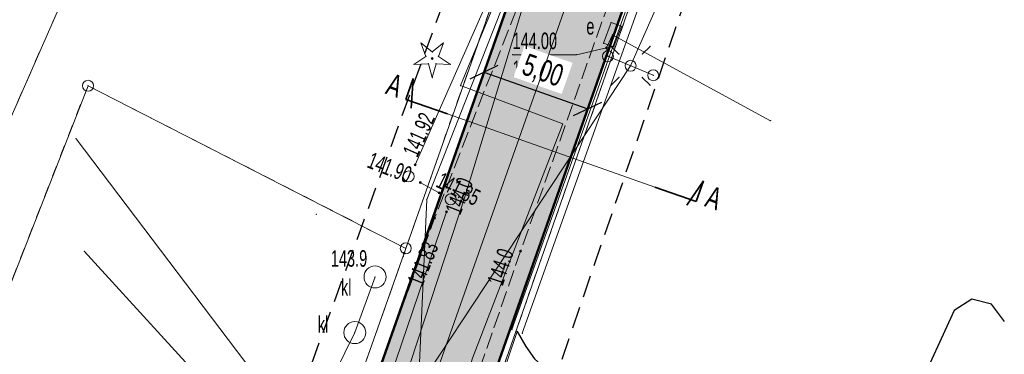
# Model space of a CAD drawing. Extents: x 6456700 to 6518119, y 5963420 to 5980059.
# Tile 147 of 256: x 6512160 to 6512205, y 5965770 to 5965785. Entities that reach past the tile are written whole.
import ezdxf
from ezdxf.enums import TextEntityAlignment as Align

# ---------------------------------------------------------------- set-up
doc = ezdxf.new("R2010")
doc.units = 0
doc.header["$MEASUREMENT"] = 0
for name, pattern in [('L_0_03', [1, 0.5, -0.5]), ('L_0_04', [1.5, 1, -0.5]), ('L_0_52', [1, 0.75, -0.25])]:
    doc.linetypes.add(name, pattern=pattern)
doc.layers.get('0').update_dxf_attribs({"color": 2, "linetype": 'CONTINUOUS', "lineweight": 5})
doc.layers.get('Defpoints').update_dxf_attribs({"linetype": 'CONTINUOUS'})
for name, color, linetype, lineweight in [('18mm Kreska ciągła', 7, 'CONTINUOUS', 18), ('18mm Wymiarowanie i opisy', 7, 'CONTINUOUS', 18), ('202_punkt_graniczny', 7, 'CONTINUOUS', 18), ('218_kontur_uzytku_gruntowego', 96, 'L_0_03', 18), ('219_dzialka_ewidencyjna', 7, 'CONTINUOUS', 18), ('35mm Ciągła', 7, 'CONTINUOUS', 35), ('50mm Kreska ciągła', 7, 'CONTINUOUS', 50), ('9mm Kreska ciągła', 252, 'CONTINUOUS', 9), ('brama', 7, 'CONTINUOUS', 18), ('drzewo_iglaste', 7, 'CONTINUOUS', 18), ('jezdnia', 7, 'CONTINUOUS', 18), ('kraweznik', 7, 'CONTINUOUS', 18), ('latarnia', 7, 'CONTINUOUS', 18), ('ogrodzenie_trwale', 7, 'CONTINUOUS', 18), ('osadnik__szambo', 7, 'CONTINUOUS', 18), ('osadnik__szambo_Atr17', 7, 'CONTINUOUS', 18), ('pikieta_naturalna', 7, 'CONTINUOUS', 18), ('pikieta_naturalna_Atr2', 7, 'CONTINUOUS', 18), ('przewod_elektroenergetyczny_niskiego_napiecia', 7, 'CONTINUOUS', 18), ('przewod_elektroenergetyczny_podziemny', 7, 'CONTINUOUS', 18), ('przewod_kanalizacyjny', 7, 'CONTINUOUS', 18), ('przewod_telekomunikacyjny_podziemny', 7, 'CONTINUOUS', 18), ('przewod_wodociagowy', 7, 'CONTINUOUS', 18), ('rzedna', 7, 'CONTINUOUS', 18), ('rzedna_Atr2', 7, 'CONTINUOUS', 18), ('rzedna_Atr3', 7, 'CONTINUOUS', 18), ('sciana_oporowa__linia_', 7, 'CONTINUOUS', 18), ('slup_przewodow_napowietrznych', 7, 'CONTINUOUS', 18), ('studnia_kanalizacyjna', 7, 'CONTINUOUS', 18), ('szafa_elektroenergetyczna_lub_kontener', 7, 'CONTINUOUS', 18), ('szafa_elektroenergetyczna_lub_kontener_Atr17', 7, 'CONTINUOUS', 18), ('Zakres', 7, 'CONTINUOUS', 18)]:
    doc.layers.add(name, color=color, linetype=linetype, lineweight=lineweight)
doc.styles.get("Standard").update_dxf_attribs({"font": 'txt', "width": 0.75})
doc.styles.add('Tekst w LOGO', font='GOTHIC.TTF', dxfattribs={"width": 0.7})
doc.styles.add('Znaczniki', font='GOTHIC.TTF', dxfattribs={"width": 0.7})
doc.dimstyles.new('1 do 500 mapa', dxfattribs={"dimscale": 0.4, "dimtxt": 2.5, "dimasz": 2.5, "dimexe": 1.25, "dimexo": 2, "dimgap": 0.825, "dimtad": 1, "dimzin": 0, "dimtxsty": 'Tekst w LOGO', "dimblk": 'OBLIQUE', "dimcen": 2.5, "dimclre": 253, "dimclrt": 256, "dimazin": 0, "dimtfac": 1, "dimtix": 1, "dimtmove": 1, "dimatfit": 3, "dimfxl": 1, "dimtfill": 1, "dimlwe": 9, "dimarcsym": 0})

# ---------------------------------------------------------------- blocks, each defined once
blk = doc.blocks.new('mdcp_nowa')
at = {"layer": 'drzewo_iglaste', "linetype": 'Continuous', "lineweight": 18, "true_color": 0x009900}
blk.add_hatch(color=94, dxfattribs=at).paths.add_polyline_path([(6494909.79, 5982234.51, 1), (6494909.79, 5982234.61, 1)])
at = {"layer": 'pikieta_naturalna', "linetype": 'Continuous', "lineweight": 18, "true_color": 0x000000}
for points in [[(6494909.9, 5982227.265, 1), (6494909.9, 5982227.355, 1)], [(6494913.81, 5982225.755, 1), (6494913.81, 5982225.845, 1)], [(6494908.52, 5982225.665, 1), (6494908.52, 5982225.755, 1)]]:
    blk.add_hatch(color=18, dxfattribs=at).paths.add_polyline_path(points)
at = {"layer": 'rzedna', "linetype": 'Continuous', "lineweight": 18, "true_color": 0x000000}
for points in [[(6494917.71, 5982234.995, 1), (6494917.71, 5982235.085, 1)], [(6494909.01, 5982229.685, 1), (6494909.01, 5982229.775, 1)], [(6494909.25, 5982228.875, 1), (6494909.25, 5982228.965, 1)], [(6494910.11, 5982228.405, 1), (6494910.11, 5982228.495, 1)], [(6494910.44, 5982227.545, 1), (6494910.44, 5982227.635, 1)]]:
    blk.add_hatch(color=18, dxfattribs=at).paths.add_polyline_path(points)
at = {"layer": '202_punkt_graniczny', "color": 7, "linetype": 'Continuous', "lineweight": 18}
for centre in [(6494894.14, 5982233.32), (6494908.59, 5982225.93)]:
    blk.add_circle(centre, 0.25, dxfattribs=at)
at = {"layer": '202_punkt_graniczny'}
for p in [(6494894.14, 5982233.32), (6494908.59, 5982225.93)]:
    blk.add_point(p, dxfattribs=at)
at = {"layer": '218_kontur_uzytku_gruntowego', "lineweight": 18, "flags": 128}
for points in [[(6494903.61, 5982261.41), (6494874.66, 5982195.55)], [(6494908.59, 5982225.93), (6494919, 5982255.48)], [(6494921.8, 5982245.61), (6494910.44, 5982213.13)], [(6494873.21, 5982179.85), (6494894.14, 5982233.32)], [(6494894.14, 5982233.32), (6494908.59, 5982225.93)], [(6494891.82, 5982178.42), (6494908.59, 5982225.93)]]:
    blk.add_lwpolyline(points, dxfattribs=at)
at = {"layer": '218_kontur_uzytku_gruntowego'}
for p in [(6494894.14, 5982233.32), (6494894.14, 5982233.32), (6494894.14, 5982233.32), (6494894.14, 5982233.32), (6494908.59, 5982225.93), (6494908.59, 5982225.93), (6494908.59, 5982225.93), (6494908.59, 5982225.93), (6494908.59, 5982225.93), (6494908.59, 5982225.93)]:
    blk.add_point(p, dxfattribs=at)
at = {"layer": '219_dzialka_ewidencyjna', "color": 3, "linetype": 'Continuous', "lineweight": 18, "flags": 128}
for points in [[(6494874.66, 5982195.55), (6494903.61, 5982261.41)], [(6494908.59, 5982225.93), (6494919, 5982255.48)], [(6494921.8, 5982245.61), (6494910.44, 5982213.13)], [(6494873.21, 5982179.85), (6494894.14, 5982233.32)], [(6494894.14, 5982233.32), (6494908.59, 5982225.93)], [(6494891.82, 5982178.42), (6494908.59, 5982225.93)]]:
    blk.add_lwpolyline(points, dxfattribs=at)
at = {"layer": '219_dzialka_ewidencyjna', "color": 3}
for p in [(6494894.14, 5982233.32), (6494894.14, 5982233.32), (6494908.59, 5982225.93), (6494908.59, 5982225.93), (6494908.59, 5982225.93)]:
    blk.add_point(p, dxfattribs=at)
at = {"layer": 'brama', "color": 7, "linetype": 'Continuous', "lineweight": 18, "flags": 128}
blk.add_lwpolyline([(6494913.65, 5982222.15), (6494911.72, 5982216.41)], dxfattribs=at)
at = {"layer": 'brama'}
blk.add_point((6494913.65, 5982222.15), dxfattribs=at)
at = {"layer": 'drzewo_iglaste', "color": 94, "linetype": 'Continuous', "lineweight": 13, "flags": 128}
for points in [[(6494909.278, 5982235.266), (6494909.79, 5982234.859)], [(6494909.507, 5982234.653), (6494909.278, 5982235.266)], [(6494909.79, 5982234.859), (6494910.302, 5982235.266)], [(6494910.302, 5982235.266), (6494910.073, 5982234.653)], [(6494908.962, 5982234.292), (6494909.507, 5982234.653)], [(6494910.073, 5982234.653), (6494910.618, 5982234.292)], [(6494909.615, 5982234.32), (6494908.962, 5982234.292)], [(6494909.79, 5982233.69), (6494909.615, 5982234.32)], [(6494909.965, 5982234.32), (6494909.79, 5982233.69)], [(6494910.618, 5982234.292), (6494909.965, 5982234.32)]]:
    blk.add_lwpolyline(points, dxfattribs=at)
at = {"layer": 'drzewo_iglaste', "color": 94, "linetype": 'Continuous', "lineweight": 18}
blk.add_circle((6494909.79, 5982234.56), 0.05, dxfattribs=at)
at = {"layer": 'drzewo_iglaste'}
for p in [(6494909.278, 5982235.266), (6494909.278, 5982235.266), (6494910.302, 5982235.266), (6494910.302, 5982235.266), (6494909.79, 5982234.859), (6494909.79, 5982234.859), (6494909.507, 5982234.653), (6494909.507, 5982234.653), (6494909.79, 5982234.56), (6494910.073, 5982234.653), (6494910.073, 5982234.653), (6494908.962, 5982234.292), (6494908.962, 5982234.292), (6494909.615, 5982234.32), (6494909.615, 5982234.32), (6494909.965, 5982234.32), (6494909.965, 5982234.32), (6494910.618, 5982234.292), (6494910.618, 5982234.292), (6494909.79, 5982233.69), (6494909.79, 5982233.69)]:
    blk.add_point(p, dxfattribs=at)
at = {"layer": 'jezdnia', "color": 7, "linetype": 'L_0_52', "lineweight": 18, "flags": 128}
blk.add_lwpolyline([(6495134.37, 5982583.3), (6495113.38, 5982574.25), (6495104.78, 5982567.21), (6495094.42, 5982556.42), (6495077.25, 5982527.64), (6495065.47, 5982509.01), (6495049.82, 5982491.48), (6495035, 5982466.78), (6495029.3, 5982456), (6495014.86, 5982429.39), (6495004.75, 5982409.18), (6494998.73, 5982397.06), (6494987.52, 5982373.63), (6494982.83, 5982364.72), (6494972.31, 5982345.03), (6494970.53, 5982342.23), (6494960.57, 5982327.01), (6494956.04, 5982320.35), (6494947.33, 5982304.72), (6494935.61, 5982281.93), (6494926.04, 5982257.99), (6494919.72, 5982242.45), (6494913.81, 5982225.8), (6494910.48, 5982216.25), (6494906.14, 5982216.99), (6494909.9, 5982227.31), (6494916.12, 5982243.16), (6494921.48, 5982258.77), (6494931.15, 5982282.69), (6494943.64, 5982306.31), (6494959.06, 5982330.89), (6494969.1, 5982347.08), (6494979.83, 5982365.44), (6494985.75, 5982378.98), (6494994.88, 5982398.03), (6495001.66, 5982410.76), (6495011.8, 5982430.8), (6495026, 5982457.23), (6495032.25, 5982468.97), (6495046.11, 5982493.71), (6495063.09, 5982514.09), (6495073.26, 5982529.52), (6495082.96, 5982547.05), (6495093.01, 5982560.56), (6495101.98, 5982569.59), (6495101.3, 5982571.6), (6495108.99, 5982577.59), (6495110.03, 5982578.44), (6495121.58, 5982583.64), (6495122.46, 5982584.02), (6495130.77, 5982587.79), (6495134.82, 5982589.62), (6495140.56, 5982589.08), (6495141.32, 5982585.54)], close=True, dxfattribs=at)
at = {"layer": 'jezdnia'}
for p in [(6494909.9, 5982227.31), (6494913.81, 5982225.8)]:
    blk.add_point(p, dxfattribs=at)
at = {"layer": 'kraweznik', "color": 7, "linetype": 'Continuous', "lineweight": 25, "flags": 128}
for points in [[(6494935.82, 5982222.61), (6494935.23, 5982223.39), (6494934.33, 5982223.62), (6494933.53, 5982223.1), (6494931.84, 5982219.43), (6494930.01, 5982215.45), (6494929.93, 5982214.47), (6494930.45, 5982213.26), (6494931.24, 5982212.52), (6494948.48, 5982204.54)], [(6494913.65, 5982222.15), (6494914.05, 5982221.47), (6494914.44, 5982220.91), (6494915.82, 5982219.67), (6494917.54, 5982218.62), (6494921.19, 5982217.01), (6494922.71, 5982216.66), (6494924.07, 5982216.5), (6494925.08, 5982216.71), (6494925.82, 5982217.32), (6494926.15, 5982218.05)]]:
    blk.add_lwpolyline(points, dxfattribs=at)
at = {"layer": 'kraweznik'}
for p in [(6494934.33, 5982223.62), (6494935.23, 5982223.39), (6494933.53, 5982223.1), (6494913.65, 5982222.15), (6494914.05, 5982221.47)]:
    blk.add_point(p, dxfattribs=at)
at = {"layer": 'latarnia', "color": 7, "linetype": 'Continuous', "lineweight": 13, "flags": 128}
for points in [[(6494918.28, 5982234.761), (6494917.927, 5982235.114)], [(6494919.341, 5982234.761), (6494919.694, 5982235.114)], [(6494918.28, 5982233.7), (6494917.927, 5982233.347)], [(6494919.341, 5982233.7), (6494919.694, 5982233.347)]]:
    blk.add_lwpolyline(points, dxfattribs=at)
at = {"layer": 'latarnia', "color": 7, "linetype": 'Continuous', "lineweight": 13}
blk.add_circle((6494918.81, 5982234.23), 0.25, dxfattribs=at)
at = {"layer": 'latarnia'}
for p in [(6494917.927, 5982235.114), (6494919.694, 5982235.114), (6494918.28, 5982234.761), (6494919.341, 5982234.761), (6494918.81, 5982234.23), (6494918.28, 5982233.7), (6494919.341, 5982233.7), (6494917.927, 5982233.347), (6494919.694, 5982233.347)]:
    blk.add_point(p, dxfattribs=at)
at = {"layer": 'ogrodzenie_trwale'}
for p in [(6494904.52, 5982227.47), (6494908.48, 5982225.55)]:
    blk.add_point(p, dxfattribs=at)
at = {"layer": 'osadnik__szambo', "color": 34, "linetype": 'Continuous', "lineweight": 18}
for centre in [(6494907.19, 5982224.63), (6494906.27, 5982222.1)]:
    blk.add_circle(centre, 0.5, dxfattribs=at)
at = {"layer": 'osadnik__szambo'}
for p in [(6494907.19, 5982224.63), (6494906.27, 5982222.1)]:
    blk.add_point(p, dxfattribs=at)
at = {"layer": 'pikieta_naturalna', "color": 7, "linetype": 'Continuous', "lineweight": 18}
for centre in [(6494909.9, 5982227.31), (6494913.81, 5982225.8), (6494908.52, 5982225.71)]:
    blk.add_circle(centre, 0.045, dxfattribs=at)
at = {"layer": 'pikieta_naturalna'}
for p in [(6494909.9, 5982227.31), (6494908.52, 5982225.71), (6494913.81, 5982225.8)]:
    blk.add_point(p, dxfattribs=at)
at = {"layer": 'przewod_elektroenergetyczny_niskiego_napiecia', "color": 1, "linetype": 'Continuous', "lineweight": 18, "flags": 128}
for points in [[(6494918.81, 5982234.23), (6494937.26, 5982275.87)], [(6494903, 5982210.28), (6494918.81, 5982234.23)]]:
    blk.add_lwpolyline(points, dxfattribs=at)
at = {"layer": 'przewod_elektroenergetyczny_niskiego_napiecia'}
blk.add_point((6494918.81, 5982234.23), dxfattribs=at)
blk.add_point((6494918.81, 5982234.23), dxfattribs=at)
at = {"layer": 'przewod_elektroenergetyczny_niskiego_napiecia', "color": 1}
blk.add_point((6494918.81, 5982234.23), dxfattribs=at)
blk.add_point((6494918.81, 5982234.23), dxfattribs=at)
at = {"layer": 'przewod_elektroenergetyczny_podziemny', "color": 1, "linetype": 'Continuous', "lineweight": 18, "flags": 128}
blk.add_lwpolyline([(6494925.18, 5982231.73), (6494917.99, 5982235.64), (6494917.71, 5982235.04), (6494917.78, 5982234.66)], dxfattribs=at)
at = {"layer": 'przewod_elektroenergetyczny_podziemny'}
for p in [(6494917.99, 5982235.64), (6494917.71, 5982235.04), (6494917.78, 5982234.66), (6494925.18, 5982231.73)]:
    blk.add_point(p, dxfattribs=at)
at = {"layer": 'przewod_kanalizacyjny', "color": 34, "linetype": 'Continuous', "lineweight": 18, "flags": 128}
for points in [[(6494923.75, 5982263.25), (6494912.8, 5982238.32), (6494909.01, 5982229.73)], [(6494910.11, 5982228.45), (6494909.25, 5982228.92)], [(6494897.6, 5982181.54), (6494902.91, 5982204.29), (6494906.88, 5982217.11), (6494910.44, 5982227.59)], [(6494901.42, 5982212.43), (6494902.67, 5982212.01), (6494905.37, 5982220.26), (6494906.27, 5982222.1), (6494907.19, 5982224.63)]]:
    blk.add_lwpolyline(points, dxfattribs=at)
at = {"layer": 'przewod_kanalizacyjny'}
for p in [(6494909.01, 5982229.73), (6494909.25, 5982228.92), (6494910.11, 5982228.45), (6494910.44, 5982227.59), (6494907.19, 5982224.63), (6494906.27, 5982222.1)]:
    blk.add_point(p, dxfattribs=at)
at = {"layer": 'przewod_telekomunikacyjny_podziemny', "color": 30, "linetype": 'Continuous', "lineweight": 18, "flags": 128}
blk.add_lwpolyline([(6494901.62, 5982190.73), (6494906.93, 5982205.38), (6494911.62, 5982220.93), (6494915.73, 5982231.59), (6494911.08, 5982233.33), (6494928.49, 5982275.35), (6494946.57, 5982313.81), (6494960.48, 5982334.35), (6494965.17, 5982341.38), (6494972.14, 5982353.83), (6494985.3, 5982378.53), (6494993.02, 5982395.45), (6495008.18, 5982425.35), (6495017.88, 5982443.43), (6495022.56, 5982450.66), (6495031.38, 5982466.91), (6495039.03, 5982482.79), (6495040.55, 5982485.59), (6495048.7, 5982498.93), (6495056.63, 5982506.55), (6495061.71, 5982512.37), (6495068.26, 5982521.25), (6495074.92, 5982532.24)], dxfattribs=at)
at = {"layer": 'przewod_telekomunikacyjny_podziemny'}
for p in [(6494911.08, 5982233.33), (6494915.73, 5982231.59)]:
    blk.add_point(p, dxfattribs=at)
at = {"layer": 'przewod_wodociagowy', "color": 5, "linetype": 'Continuous', "lineweight": 18, "flags": 128}
for points in [[(6494907.57, 5982152.18), (6494905.83, 5982154.51), (6494898.25, 5982164.04), (6494898.06, 5982180.83), (6494903.98, 5982205.49), (6494905.04, 5982209.28), (6494911.31, 5982228.37), (6494914.05, 5982237.38), (6494923.22, 5982259.63), (6494928.59, 5982272.81), (6494941.25, 5982299.9), (6494937.3, 5982301.7), (6494937.02, 5982301.82)], [(6494936.38, 5982195.93), (6494923.54, 5982202.41), (6494908.69, 5982209.25), (6494909.54, 5982228.15), (6494919.34, 5982253.11), (6494907.46, 5982260.41)], [(6494893.6, 5982230.91), (6494904.35, 5982216.72), (6494902.26, 5982210.88), (6494901.03, 5982211.3)], [(6494893.97, 5982225.8), (6494908.57, 5982209.79), (6494903.3, 5982192.27)]]:
    blk.add_lwpolyline(points, dxfattribs=at)
at = {"layer": 'przewod_wodociagowy'}
for p in [(6494893.6, 5982230.91), (6494909.54, 5982228.15), (6494911.31, 5982228.37), (6494893.97, 5982225.8)]:
    blk.add_point(p, dxfattribs=at)
at = {"layer": 'rzedna', "color": 7, "linetype": 'Continuous', "lineweight": 18}
for centre in [(6494917.71, 5982235.04), (6494909.01, 5982229.73), (6494909.25, 5982228.92), (6494910.11, 5982228.45), (6494910.44, 5982227.59)]:
    blk.add_circle(centre, 0.045, dxfattribs=at)
at = {"layer": 'rzedna'}
for p in [(6494917.71, 5982235.04), (6494909.01, 5982229.73), (6494909.25, 5982228.92), (6494910.11, 5982228.45), (6494910.44, 5982227.59)]:
    blk.add_point(p, dxfattribs=at)
at = {"layer": 'rzedna_Atr2', "color": 7, "linetype": 'Continuous', "lineweight": 18, "flags": 128}
blk.add_lwpolyline([(6494917.71, 5982235.04), (6494916.35, 5982234.73), (6494913.443, 5982234.73)], dxfattribs=at)
at = {"layer": 'rzedna_Atr2'}
for p in [(6494917.71, 5982235.04), (6494913.443, 5982234.73), (6494916.35, 5982234.73)]:
    blk.add_point(p, dxfattribs=at)
at = {"layer": 'sciana_oporowa__linia_', "color": 7, "linetype": 'Continuous', "lineweight": 18, "flags": 128}
for points in [[(6494913.414, 5982222.234), (6494921.704, 5982245.452), (6494922.073, 5982246.55)], [(6494913.886, 5982222.066), (6494922.176, 5982245.288), (6494922.547, 5982246.39)]]:
    blk.add_lwpolyline(points, dxfattribs=at)
at = {"layer": 'sciana_oporowa__linia_'}
for p in [(6494913.414, 5982222.234), (6494913.886, 5982222.066)]:
    blk.add_point(p, dxfattribs=at)
at = {"layer": 'slup_przewodow_napowietrznych', "color": 7, "linetype": 'Continuous', "lineweight": 18, "flags": 128}
blk.add_lwpolyline([(6494917.78, 5982234.66), (6494919.84, 5982233.8)], dxfattribs=at)
at = {"layer": 'slup_przewodow_napowietrznych', "color": 7, "linetype": 'Continuous', "lineweight": 13}
for centre in [(6494917.78, 5982234.66), (6494919.84, 5982233.8)]:
    blk.add_circle(centre, 0.25, dxfattribs=at)
at = {"layer": 'slup_przewodow_napowietrznych'}
for p in [(6494917.78, 5982234.66), (6494917.78, 5982234.66), (6494919.84, 5982233.8), (6494919.84, 5982233.8)]:
    blk.add_point(p, dxfattribs=at)
at = {"layer": 'studnia_kanalizacyjna', "color": 34, "linetype": 'Continuous', "lineweight": 13}
for centre in [(6494908.72, 5982229.2), (6494910.63, 5982228.16)]:
    blk.add_circle(centre, 0.25, dxfattribs=at)
at = {"layer": 'studnia_kanalizacyjna'}
for p in [(6494908.72, 5982229.2), (6494910.63, 5982228.16)]:
    blk.add_point(p, dxfattribs=at)
at = {"layer": 'szafa_elektroenergetyczna_lub_kontener', "color": 1, "linetype": 'Continuous', "lineweight": 13, "flags": 128}
for points in [[(6494917.584, 5982235.256), (6494917.926, 5982236.195)], [(6494918.396, 5982236.024), (6494917.926, 5982236.195)], [(6494918.054, 5982235.085), (6494918.396, 5982236.024)], [(6494918.054, 5982235.085), (6494917.584, 5982235.256)]]:
    blk.add_lwpolyline(points, dxfattribs=at)
at = {"layer": 'szafa_elektroenergetyczna_lub_kontener'}
for p in [(6494917.926, 5982236.195), (6494917.926, 5982236.195), (6494918.396, 5982236.024), (6494918.396, 5982236.024), (6494917.584, 5982235.256), (6494917.584, 5982235.256), (6494918.054, 5982235.085), (6494918.054, 5982235.085)]:
    blk.add_point(p, dxfattribs=at)
at = {"layer": 'Zakres', "linetype": 'L_0_04', "lineweight": 25, "flags": 128}
blk.add_lwpolyline([(6495113.77, 5985050.22), (6495121.12, 5984877.07), (6495125.76, 5984757.87), (6495129.89, 5984649.81), (6495141.08, 5984611.3), (6495145.77, 5984544.53), (6495147.36, 5984487.27), (6495157.22, 5984392.07), (6495162.95, 5984387.45), (6495180.24, 5984384.16), (6495229.5, 5984386.61), (6495251.65, 5984373.41), (6495258.77, 5984357.12), (6495255.44, 5984330.44), (6495250.77, 5984304.39), (6495252.21, 5984282.78), (6495255.46, 5984256.45), (6495254.94, 5984238.25), (6495266.4, 5984211), (6495277.24, 5984182.33), (6495294.2, 5984133.19), (6495300.94, 5984095.37), (6495313.24, 5984037.69), (6495317.44, 5983978.18), (6495300.35, 5983922.18), (6495282.35, 5983883.38), (6495266.21, 5983862.23), (6495242.03, 5983839.67), (6495211.11, 5983816.86), (6495158.26, 5983772.66), (6495130.6, 5983651.16), (6495116.31, 5983543.43), (6495129.51, 5983346.73), (6495134.58, 5983264.71), (6495139.64, 5983186.97), (6495193.25, 5983077.94), (6495199.2, 5983041.97), (6495206.23, 5983026), (6495208.96, 5983004.88), (6495202.27, 5982979.48), (6495202.42, 5982950.13), (6495209.35, 5982897.38), (6495215.97, 5982850.34), (6495228.6, 5982809.97), (6495226.85, 5982778.82), (6495225.04, 5982750.56), (6495220.26, 5982723.37), (6495226.54, 5982679.97), (6495206.06, 5982669.48), (6495192.68, 5982657.71), (6495184.57, 5982648.65), (6495174.78, 5982624.58), (6495164.23, 5982604.61), (6495150.7, 5982588.3), (6495137.69, 5982582.43), (6495118.26, 5982573.75), (6495100.35, 5982558.42), (6495090.36, 5982544.99), (6495075.87, 5982519.06), (6495060.83, 5982499.68), (6495049.41, 5982485.49), (6495035.07, 5982459.7), (6495006.7, 5982406.64), (6494980.89, 5982351.84), (6494944.35, 5982293.29), (6494925.72, 5982250.11), (6494905.2, 5982190.37), (6494898.43, 5982153.5), (6494879.51, 5982063.89), (6494864.14, 5981992.66), (6494816.93, 5981768.61), (6494777.79, 5981577.7), (6494739.84, 5981394.72), (6494718.65, 5981297.89), (6494716.45, 5981237.31), (6494738.62, 5981208.21), (6494776.48, 5981173.06), (6494817.16, 5981137.44), (6494847.63, 5981109.8), (6494877.39, 5981077.08), (6494912.75, 5981030.55), (6494916.06, 5981014.71), (6494903.86, 5980957.01), (6494916.13, 5980953.51), (6494892.32, 5980927.59), (6494850.7, 5980858.8), (6494806.81, 5980779.89), (6494785.1, 5980753.49), (6494715.22, 5980723.29), (6494679.96, 5980686.78), (6494651.35, 5980651.29), (6494549.14, 5980683.24), (6494511.84, 5980659.66), (6494443.61, 5980630.33), (6494428.78, 5980598.6), (6494431.58, 5980579.46), (6494420.56, 5980549.76), (6494416.45, 5980528.2), (6494403.86, 5980507.16), (6494388.89, 5980482.96), (6494365.32, 5980407.99), (6494335.67, 5980315.15), (6494332.29, 5980297.41), (6494335.1, 5980278.18), (6494347.25, 5980254.84), (6494336.79, 5980250.09), (6494300.04, 5980271.34), (6494320.8, 5980301.43), (6494336.81, 5980349.17), (6494344.85, 5980380.92), (6494360.85, 5980437.13), (6494374.18, 5980476.38), (6494386.14, 5980498.84), (6494403.02, 5980528.52), (6494411.33, 5980563.19), (6494420.84, 5980586.25), (6494420.25, 5980601.11), (6494434.95, 5980635.94), (6494446.75, 5980644.99), (6494465.77, 5980647.27), (6494513.02, 5980669.46), (6494507.85, 5980679.68), (6494547.89, 5980705.83), (6494570.06, 5980691.34), (6494636.17, 5980669.05), (6494706.14, 5980756.86), (6494742.78, 5980772.58), (6494798.53, 5980814.27), (6494826.12, 5980867.97), (6494849.57, 5980908.6), (6494845.35, 5980942.01), (6494853.94, 5980970.83), (6494891.08, 5980960.54), (6494890.11, 5980965.73), (6494903.94, 5981025.69), (6494869.98, 5981070.3), (6494770.97, 5981160.58), (6494728.18, 5981200.64), (6494706.13, 5981229.56), (6494707.94, 5981299.75), (6494728.84, 5981398.1), (6494767.06, 5981580.19), (6494806.17, 5981770.55), (6494854.36, 5981994.76), (6494869.73, 5982065.97), (6494888.61, 5982155.44), (6494891.67, 5982173.95), (6494895.82, 5982197.45), (6494916.38, 5982253.72), (6494935.47, 5982297.95), (6494954.97, 5982331.67), (6494972.09, 5982356.64), (6494997.76, 5982411.14), (6495026.29, 5982464.48), (6495041.09, 5982491.09), (6495052.99, 5982505.88), (6495067.51, 5982524.6), (6495081.94, 5982550.43), (6495092.99, 5982565.28), (6495112.86, 5982582.29), (6495133.59, 5982591.55), (6495144.48, 5982596.46), (6495155.87, 5982610.19), (6495165.7, 5982628.8), (6495175.96, 5982654.03), (6495185.62, 5982664.83), (6495200.4, 5982677.82), (6495212.49, 5982688.04), (6495209.64, 5982723.43), (6495215.22, 5982750.57), (6495216.87, 5982779.54), (6495218.31, 5982809.31), (6495206.86, 5982847.92), (6495199.44, 5982894.74), (6495192.11, 5982948.71), (6495190.16, 5982979.24), (6495183.47, 5983075.16), (6495129.79, 5983184.34), (6495124.6, 5983264.07), (6495119.53, 5983346.09), (6495106.27, 5983543.75), (6495120.74, 5983652.9), (6495148.75, 5983779.42), (6495204.15, 5983826.04), (6495273.41, 5983889.36), (6495288.53, 5983927.42), (6495300.83, 5983964.69), (6495303.91, 5983980.14), (6495301.32, 5984039.55), (6495291.1, 5984093.63), (6495284.5, 5984130.67), (6495267.84, 5984178.93), (6495257.12, 5984207.3), (6495244.96, 5984236.19), (6495244.79, 5984255.42), (6495242.25, 5984281.97), (6495240.71, 5984304.95), (6495245.55, 5984331.94), (6495248.51, 5984355.64), (6495243.77, 5984366.47), (6495226.98, 5984376.47), (6495179.54, 5984374.12), (6495158.61, 5984378.09), (6495147.7, 5984386.91), (6495137.38, 5984486.61), (6495135.78, 5984544.04), (6495131.18, 5984609.54), (6495119.95, 5984648.2), (6495115.76, 5984757.49), (6495111.12, 5984876.67), (6495103.73, 5985050.93), (6495109.36, 5985081.73), (6495120.41, 5985085.88)], close=True, dxfattribs=at)
at = {"layer": 'osadnik__szambo_Atr17', "color": 34, "lineweight": 15, "width": 0.66}
for p in [(6494905.64, 5982224.525), (6494904.589, 5982222.85)]:
    blk.add_text('kl', height=0.75, dxfattribs=at).set_placement(p, align=Align.TOP_LEFT)
at = {"layer": 'pikieta_naturalna_Atr2', "color": 7, "lineweight": 15, "width": 0.66}
for rotation, p in [(68.6, (6494910.36, 5982227.68)), (72, (6494912.277, 5982224.412))]:
    blk.add_text('144.0', height=0.75, rotation=rotation, dxfattribs=at).set_placement(p, align=Align.TOP_LEFT)
blk.add_text('143.9', height=0.75, dxfattribs=at).set_placement((6494905.18, 5982225.845), align=Align.TOP_LEFT)
at = {"layer": 'rzedna_Atr2', "color": 7, "lineweight": 15, "width": 0.66}
blk.add_text('144.00', height=0.75, dxfattribs=at).set_placement((6494913.443, 5982235.738), align=Align.TOP_LEFT)
for s, rotation, p in [('141.92', 66, (6494908.425, 5982230.325)), ('141.90', 338.4, (6494907.056, 5982230.327)), ('141.85', 333.4, (6494910.245, 5982229.421)), ('141.83', 68, (6494908.635, 5982224.431))]:
    blk.add_text(s, height=0.75, rotation=rotation, dxfattribs=at).set_placement(p, align=Align.TOP_LEFT)
at = {"layer": 'rzedna_Atr3', "color": 7, "lineweight": 15, "width": 0.66}
blk.add_text('143.6', height=0.75, dxfattribs=at).set_placement((6494913.443, 5982234.463), align=Align.TOP_LEFT)
at = {"layer": 'szafa_elektroenergetyczna_lub_kontener_Atr17', "color": 1, "lineweight": 15, "width": 0.66}
blk.add_text('e', height=0.75, dxfattribs=at).set_placement((6494916.8, 5982236.4), align=Align.TOP_LEFT)
blk = doc.blocks.new('_Oblique')
at = {"layer": '9mm Kreska ciągła', "color": 0, "lineweight": -2}
blk.add_line((-0.5, -0.5), (0.5, 0.5), dxfattribs=at)
blk = doc.blocks.new('*D106')
at = {"layer": '18mm Wymiarowanie i opisy', "color": 253, "lineweight": 9, "transparency": 16777216}
for p, q in [((6512180.797, 5965782.557), (6512181.096, 5965783.406)), ((6512185.513, 5965780.896), (6512185.812, 5965781.745))]:
    blk.add_line(p, q, dxfattribs=at)
at = {"layer": '18mm Wymiarowanie i opisy', "color": 0, "lineweight": -2, "transparency": 16777216}
blk.add_line((6512180.93, 5965782.935), (6512185.646, 5965781.273), dxfattribs=at)
at = {"layer": 'Defpoints', "color": 0, "transparency": 16777216}
for p in [(6512185.646, 5965781.273), (6512180.153, 5965780.729), (6512184.869, 5965779.068)]:
    blk.add_point(p, dxfattribs=at)
at = {"layer": '18mm Wymiarowanie i opisy', "color": 0, "lineweight": -2, "transparency": 16777216}
for p, rotation in [((6512180.93, 5965782.935), 160.5895146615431), ((6512185.646, 5965781.273), 340.5895146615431)]:
    blk.add_blockref('_Oblique', p, dxfattribs=dict(at, rotation=rotation))
at = {"layer": '18mm Wymiarowanie i opisy', "transparency": 16777216, "insert": (6512183.587, 5965782.954), "char_height": 1, "attachment_point": 5, "rotation": 340.5895, "style": 'Tekst w LOGO', "bg_fill": 3, "box_fill_scale": 1.25, "bg_fill_color": 257, "bg_fill_transparency": 0}
blk.add_mtext('5,00', dxfattribs=at)

msp = doc.modelspace()

# ---------------------------------------------------------------- block references
at = {"linetype": 'ByBlock'}
msp.add_blockref('mdcp_nowa', (17268.786, -16450.998), dxfattribs=at)

# ---------------------------------------------------------------- next in the draw order: hatches: boundary and pattern name
at = {"layer": '9mm Kreska ciągła'}
h = msp.add_hatch(dxfattribs=at)
h.set_pattern_fill('SAND_AND_LIME', color=4, scale=0.1)
h.set_pattern_definition([(37.5, (6512163.41104, 5965706.02106), (-0.006803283, 0.208096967), [0, -0.16416, 0, -0.1836, 0, -0.1755]), (7.5, (6512163.41104, 5965706.02106), (0.19113588, 0.30479178), [0, -0.08856, 0, -0.14796, 0, -0.0567]), (-32.5, (6512163.2782, 5965706.02106), (0.33632732, 0.00061118), [0, -0.054, 0, -0.1944, 0, -0.2538]), (-42.5, (6512163.2782, 5965706.02106), (0.32466167, 0.09478896), [0, -0.027, 0, -0.12744, 0, -0.1458])])
edge = h.paths.add_edge_path()
edge.add_line((6512494.454, 5966351.121), (6512492.815, 5966327.914))
edge.add_arc((6512641.445, 5966317.419), 149, 175.96099, 178.25385)
edge.add_line((6512492.514, 5966321.96), (6512491.933, 5966302.891))
edge.add_arc((6512440.957, 5966304.445), 51, 348.133, 358.2538, ccw=False)
edge.add_line((6512490.867, 5966293.957), (6512486.741, 5966274.321))
edge.add_arc((6512500.441, 5966271.442), 14, 168.133, 189.6608)
edge.add_line((6512486.64, 5966269.093), (6512490.395, 5966247.035))
edge.add_line((6512490.395, 5966247.035), (6512490.607, 5966245.791))
edge.add_arc((6512474.833, 5966243.106), 16, 357.4133, 369.6608, ccw=False)
edge.add_line((6512490.817, 5966242.384), (6512490.724, 5966240.322))
edge.add_arc((6512474.74, 5966241.044), 16, 304.6947, 357.4133, ccw=False)
edge.add_line((6512483.848, 5966227.889), (6512479.157, 5966224.642))
edge.add_arc((6512563.968, 5966102.134), 149, 124.69475, 128.17467)
edge.add_line((6512471.877, 5966219.268), (6512459.798, 5966209.771))
edge.add_arc((6512468.451, 5966198.766), 14, 128.1747, 146.5283)
edge.add_line((6512456.773, 5966206.487), (6512454.137, 5966202.499))
edge.add_arc((6512536.718, 5966147.898), 99, 146.52826, 150.19331)
edge.add_line((6512450.815, 5966197.109), (6512447.264, 5966190.909))
edge.add_arc((6512533.167, 5966141.699), 99, 150.19331, 155.56334)
edge.add_line((6512443.035, 5966182.654), (6512432.867, 5966160.275))
edge.add_arc((6512409.196, 5966171.031), 26, 321.1758, 335.5633, ccw=False)
edge.add_line((6512429.452, 5966154.731), (6512421.621, 5966145))
edge.add_arc((6512409.156, 5966155.031), 16, 309.5931, 321.1758, ccw=False)
edge.add_line((6512419.353, 5966142.701), (6512410.592, 5966135.455))
edge.add_arc((6512400.395, 5966147.785), 16, 291.7201, 309.5931, ccw=False)
edge.add_line((6512406.316, 5966132.921), (6512399.28, 5966130.118))
edge.add_arc((6512417.414, 5966084.597), 49, 111.7201, 118.6787)
edge.add_line((6512393.899, 5966127.586), (6512378.766, 5966119.308))
edge.add_arc((6512390.283, 5966098.252), 24, 118.6787, 130.9764)
edge.add_line((6512374.545, 5966116.372), (6512369.458, 5966111.954))
edge.add_arc((6512385.196, 5966093.834), 24, 130.9764, 144.2474)
edge.add_line((6512365.719, 5966107.857), (6512360.498, 5966100.604))
edge.add_arc((6512392.148, 5966077.817), 39, 144.2474, 151.7186)
edge.add_line((6512357.804, 5966096.296), (6512346.179, 5966074.69))
edge.add_arc((6512310.073, 5966094.116), 41, 323.54, 331.7186, ccw=False)
edge.add_line((6512343.048, 5966069.751), (6512332.977, 5966056.12))
edge.add_arc((6512291.959, 5966086.427), 51, 314.8687, 323.54, ccw=False)
edge.add_line((6512327.939, 5966050.283), (6512325.436, 5966047.791))
edge.add_arc((6512381.169, 5965991.802), 79, 134.86874, 142.03498)
edge.add_line((6512318.887, 5966040.401), (6512317.812, 5966039.024))
edge.add_arc((6512348.559, 5966015.032), 39, 142.035, 151.9019)
edge.add_line((6512314.155, 5966033.4), (6512307.014, 5966020.024))
edge.add_arc((6512085.596, 5966138.241), 251, 330.1315, 331.90193, ccw=False)
edge.add_line((6512303.256, 5966013.24), (6512293.172, 5965995.681))
edge.add_arc((6512509.097, 5965871.676), 249, 150.1315, 153.31422)
edge.add_line((6512286.62, 5965983.501), (6512270.802, 5965952.031))
edge.add_arc((6512493.279, 5965840.205), 249, 153.31422, 155.41165)
edge.add_line((6512266.858, 5965943.813), (6512249.846, 5965906.636))
edge.add_arc((6512203.471, 5965927.857), 51, 325.4005, 335.4117, ccw=False)
edge.add_line((6512245.451, 5965898.897), (6512232.463, 5965880.07))
edge.add_arc((6512313.954, 5965823.854), 99, 145.40047, 150.15364)
edge.add_line((6512228.085, 5965873.124), (6512213.877, 5965848.362))
edge.add_arc((6512299.746, 5965799.092), 99, 150.15364, 156.12969)
edge.add_line((6512209.214, 5965839.154), (6512198.858, 5965815.752))
edge.add_arc((6512518.006, 5965674.523), 349, 156.12969, 156.8073)
edge.add_line((6512197.211, 5965811.968), (6512194.929, 5965806.643))
edge.add_arc((6512331.888, 5965747.963), 149, 156.8073, 160.58951)
edge.add_line((6512191.357, 5965797.481), (6512178.615, 5965761.319))
edge.add_arc((6511941.881, 5965844.735), 251, 339.22463, 340.58951, ccw=False)
edge.add_line((6512176.561, 5965755.704), (6512169.456, 5965736.976))
edge.add_arc((6512195.168, 5965727.222), 27.5, 159.2246, 216.7393)
edge.add_line((6512173.13, 5965710.772), (6512174.444, 5965709.012))
edge.add_line((6512174.444, 5965709.012), (6512170.437, 5965706.021))
edge.add_line((6512170.437, 5965706.021), (6512164.212, 5965719.71))
edge.add_arc((6512161.212, 5965719.741), 3, 359.4073, 370.8714)
edge.add_arc((6512205.039, 5965728.159), 41.628, 165.2606, 190.8714, ccw=False)
edge.add_line((6512164.781, 5965738.75), (6512171.886, 5965757.477))
edge.add_arc((6511941.881, 5965844.735), 246, 339.22463, 340.58951)
edge.add_line((6512173.899, 5965762.981), (6512186.641, 5965799.143))
edge.add_arc((6512331.888, 5965747.963), 154, 156.8073, 160.58951, ccw=False)
edge.add_line((6512190.333, 5965808.612), (6512192.615, 5965813.937))
edge.add_arc((6512518.006, 5965674.523), 354, 156.12969, 156.8073, ccw=False)
edge.add_line((6512194.286, 5965817.775), (6512204.642, 5965841.178))
edge.add_arc((6512299.746, 5965799.092), 104, 150.15364, 156.12969, ccw=False)
edge.add_line((6512209.541, 5965850.851), (6512223.749, 5965875.613))
edge.add_arc((6512313.954, 5965823.854), 104, 145.40047, 150.15364, ccw=False)
edge.add_line((6512228.348, 5965882.91), (6512241.335, 5965901.737))
edge.add_arc((6512203.471, 5965927.857), 46, 325.4005, 335.4117)
edge.add_line((6512245.3, 5965908.717), (6512262.312, 5965945.894))
edge.add_arc((6512493.279, 5965840.205), 254, 153.31422, 155.41165, ccw=False)
edge.add_line((6512266.334, 5965954.276), (6512282.153, 5965985.747))
edge.add_arc((6512509.097, 5965871.676), 254, 150.1315, 153.31422, ccw=False)
edge.add_line((6512288.836, 5965998.171), (6512298.92, 5966015.73))
edge.add_arc((6512085.596, 5966138.241), 246, 330.1315, 331.90193)
edge.add_line((6512302.603, 5966022.379), (6512309.745, 5966035.755))
edge.add_arc((6512348.559, 5966015.032), 44, 142.035, 151.9019, ccw=False)
edge.add_line((6512313.87, 5966042.1), (6512314.945, 5966043.477))
edge.add_arc((6512381.169, 5965991.802), 84, 134.86874, 142.03498, ccw=False)
edge.add_line((6512321.909, 5966051.335), (6512324.411, 5966053.826))
edge.add_arc((6512291.959, 5966086.427), 46, 314.8687, 323.54)
edge.add_line((6512328.955, 5966059.091), (6512339.027, 5966072.722))
edge.add_arc((6512310.073, 5966094.116), 36, 323.54, 331.7186)
edge.add_line((6512341.776, 5966077.059), (6512353.4, 5966098.665))
edge.add_arc((6512392.148, 5966077.817), 44, 144.2474, 151.7186, ccw=False)
edge.add_line((6512356.44, 5966103.526), (6512361.662, 5966110.778))
edge.add_arc((6512385.196, 5966093.834), 29, 130.9764, 144.2474, ccw=False)
edge.add_line((6512366.18, 5966115.728), (6512371.267, 5966120.147))
edge.add_arc((6512390.283, 5966098.252), 29, 118.6787, 130.9764, ccw=False)
edge.add_line((6512376.366, 5966123.695), (6512391.499, 5966131.972))
edge.add_arc((6512417.414, 5966084.597), 54, 111.7201, 118.6787, ccw=False)
edge.add_line((6512397.43, 5966134.763), (6512404.466, 5966137.566))
edge.add_arc((6512400.395, 5966147.785), 11, 291.7201, 309.5931)
edge.add_line((6512407.405, 5966139.308), (6512409.544, 5966141.077))
edge.add_line((6512409.544, 5966141.077), (6512412.36, 5966140.811))
edge.add_line((6512412.36, 5966140.811), (6512417.441, 5966145.013))
edge.add_arc((6512409.156, 5966155.031), 13, 309.5931, 321.1758)
edge.add_line((6512419.284, 5966146.881), (6512427.115, 5966156.612))
edge.add_arc((6512409.196, 5966171.031), 23, 321.1758, 335.5633)
edge.add_line((6512430.135, 5966161.516), (6512434.645, 5966171.44))
edge.add_line((6512434.645, 5966171.44), (6512440.928, 5966185.268))
edge.add_line((6512440.928, 5966185.268), (6512439.963, 5966187.841))
edge.add_arc((6512668.213, 5966069.673), 257.025, 151.22581, 152.62894, ccw=False)
edge.add_line((6512442.925, 5966193.394), (6512446.477, 5966199.594))
edge.add_arc((6512536.718, 5966147.898), 104, 146.52826, 150.19331, ccw=False)
edge.add_line((6512449.966, 5966205.257), (6512452.602, 5966209.244))
edge.add_arc((6512468.451, 5966198.766), 19, 128.1747, 146.5283, ccw=False)
edge.add_line((6512456.708, 5966213.702), (6512468.787, 5966223.198))
edge.add_arc((6512563.968, 5966102.134), 154, 124.69475, 128.17467, ccw=False)
edge.add_line((6512476.311, 5966228.753), (6512481.002, 5966232))
edge.add_arc((6512474.74, 5966241.044), 11, 304.6947, 357.4133)
edge.add_line((6512485.729, 5966240.548), (6512485.822, 5966242.609))
edge.add_arc((6512474.833, 5966243.106), 11, 357.4133, 369.6608)
edge.add_line((6512485.677, 5966244.952), (6512485.4, 5966246.584))
edge.add_line((6512485.4, 5966246.584), (6512485.465, 5966247.035))
edge.add_line((6512485.465, 5966247.035), (6512481.305, 5966271.715))
edge.add_line((6512481.305, 5966271.715), (6512486.925, 5966298.805))
edge.add_line((6512486.925, 5966298.805), (6512487.695, 5966325.335))
edge.add_line((6512487.695, 5966325.335), (6512488.895, 5966340.485))
edge.add_line((6512488.895, 5966340.485), (6512488.714, 5966340.814))
edge.add_line((6512488.714, 5966340.814), (6512489.699, 5966354.77))
edge.add_line((6512489.699, 5966354.77), (6512494.454, 5966351.121))

# ---------------------------------------------------------------- next in the draw order: linework, layer by layer
at = {"layer": '35mm Ciągła'}
for p, q in [((6512177.38, 5965781.706), (6512177.712, 5965782.65)), ((6512177.712, 5965782.65), (6512177.62, 5965781.309)), ((6512179.266, 5965781.042), (6512177.38, 5965781.706)), ((6512190.917, 5965777.997), (6512190.149, 5965776.895)), ((6512190.584, 5965777.054), (6512190.917, 5965777.997)), ((6512188.698, 5965777.718), (6512190.584, 5965777.054))]:
    msp.add_line(p, q, dxfattribs=at)
at = {"layer": '35mm Ciągła', "lineweight": 5}
msp.add_line((6512179.266, 5965781.042), (6512188.698, 5965777.718), dxfattribs=at)
at = {"layer": '50mm Kreska ciągła', "color": 5, "ltscale": 0.1}
for points in [[(6512164.781, 5965738.75), (6512171.886, 5965757.477, 0.005955), (6512173.899, 5965762.981), (6512186.641, 5965799.143, -0.016505), (6512190.333, 5965808.612), (6512192.615, 5965813.937, -0.002957), (6512194.286, 5965817.775), (6512204.642, 5965841.178, -0.026081), (6512209.541, 5965850.851), (6512223.749, 5965875.613, -0.020743), (6512228.348, 5965882.91), (6512241.335, 5965901.737, 0.04371), (6512245.3, 5965908.717), (6512262.312, 5965945.894, -0.009152), (6512266.334, 5965954.276)], [(6512270.802, 5965952.031, 0.009152), (6512266.858, 5965943.813), (6512249.846, 5965906.636, -0.04371), (6512245.451, 5965898.897), (6512232.463, 5965880.07, 0.020743), (6512228.085, 5965873.124), (6512213.877, 5965848.362, 0.026081), (6512209.214, 5965839.154), (6512198.858, 5965815.752, 0.002957), (6512197.211, 5965811.968), (6512194.929, 5965806.643, 0.016505), (6512191.357, 5965797.481), (6512178.615, 5965761.319, -0.005955), (6512176.561, 5965755.704), (6512169.456, 5965736.976, 0.25636), (6512173.13, 5965710.772), (6512174.444, 5965709.012), (6512170.437, 5965706.021), (6512164.212, 5965719.71)]]:
    msp.add_lwpolyline(points, format="xyb", dxfattribs=at)

# ---------------------------------------------------------------- next in the draw order: texts
at = {"layer": '35mm Ciągła', "char_height": 1, "width": 1.41349, "rotation": 340.5895, "style": 'Znaczniki'}
for insert, attachment_point in [((6512176.737, 5965782.92), 1), ((6512191.846, 5965777.596), 3)]:
    msp.add_mtext('A', dxfattribs=dict(at, insert=insert, attachment_point=attachment_point))

# ---------------------------------------------------------------- next in the draw order: dimensions: what is measured, and where the dimension line sits
at = {"layer": '18mm Wymiarowanie i opisy'}
dim = msp.add_aligned_dim(p1=(6512180.153, 5965780.729), p2=(6512184.869, 5965779.068), distance=2.338, dimstyle='1 do 500 mapa', override={"dimfxlon": 1}, dxfattribs=at)
dim.commit()
dim.dimension.update_dxf_attribs({"geometry": '*D106', "text_midpoint": (6512183.587, 5965782.954)})

# ---------------------------------------------------------------- next in the draw order: linework, layer by layer
at = {"layer": '18mm Kreska ciągła', "color": 4, "ltscale": 0.1}
msp.add_lwpolyline([(6512268.568, 5965953.153, 0.009152), (6512264.585, 5965944.854), (6512247.573, 5965907.677, -0.04371), (6512243.393, 5965900.317), (6512230.406, 5965881.49, 0.020743), (6512225.917, 5965874.369), (6512211.709, 5965849.606, 0.026081), (6512206.928, 5965840.166), (6512196.572, 5965816.764, 0.002957), (6512194.913, 5965812.952), (6512192.631, 5965807.628, 0.016505), (6512188.999, 5965798.312), (6512176.257, 5965762.15, -0.005955), (6512174.223, 5965756.591), (6512167.118, 5965737.863)], format="xyb", dxfattribs=at)

doc.saveas('drawing.dxf')
